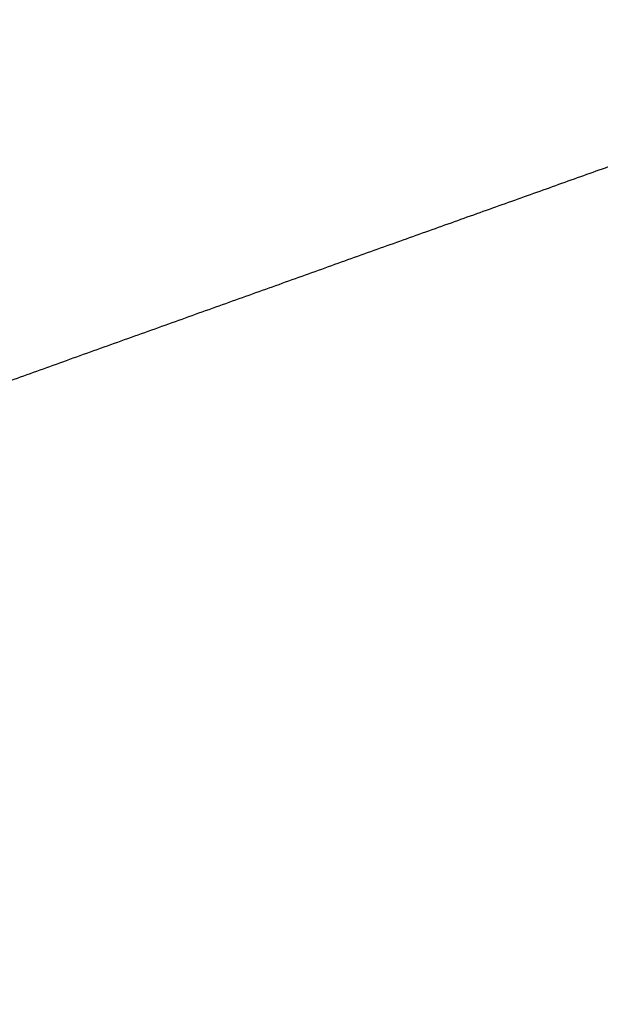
# Model space of a CAD drawing. Header units: millimetres. Extents: x 8 to 315, y 12 to 486.
# Tile 253 of 256: x 295 to 301, y 475 to 486. Entities that reach past the tile are written whole.
import ezdxf

# ---------------------------------------------------------------- set-up
doc = ezdxf.new("R2010")
doc.units = ezdxf.units.MM

msp = doc.modelspace()

# ---------------------------------------------------------------- linework, layer by layer
at = {"color": 7, "linetype": 'Continuous', "lineweight": 30}
msp.add_open_spline([(306.021, 485.995), (305.903, 485.954), (305.603, 485.848), (305.117, 485.675), (304.56, 485.478), (303.996, 485.278), (303.424, 485.075), (302.845, 484.869), (302.276, 484.666), (301.716, 484.467), (301.166, 484.271), (300.61, 484.072), (300.048, 483.872), (299.48, 483.669), (298.906, 483.464), (298.326, 483.256), (297.74, 483.046), (297.148, 482.835), (296.55, 482.62), (295.946, 482.404), (295.348, 482.19), (294.756, 481.978), (294.171, 481.768), (293.58, 481.556), (292.984, 481.342), (292.351, 481.115), (291.681, 480.875), (290.972, 480.62), (290.256, 480.364), (289.534, 480.105), (288.805, 479.843), (288.069, 479.579), (287.347, 479.321), (286.639, 479.068), (285.947, 478.82), (285.249, 478.57), (284.545, 478.318), (283.836, 478.065), (283.121, 477.81), (282.401, 477.553), (281.675, 477.295), (280.944, 477.034), (280.207, 476.773), (279.464, 476.509), (278.672, 476.228), (277.828, 475.93), (276.932, 475.613), (276.089, 475.316), (275.545, 475.125), (275.302, 475.039)], degree=3, knots=[0, 0, 0, 0, 0.011446, 0.02932, 0.047436, 0.065794, 0.084393, 0.103231, 0.122309, 0.140006, 0.157903, 0.175999, 0.194293, 0.212786, 0.231475, 0.250361, 0.269443, 0.28872, 0.308191, 0.327857, 0.347715, 0.366616, 0.385686, 0.404927, 0.424337, 0.443916, 0.466779, 0.489866, 0.513176, 0.536708, 0.560461, 0.584435, 0.608628, 0.630996, 0.653546, 0.676279, 0.699192, 0.722285, 0.745557, 0.769007, 0.792635, 0.816439, 0.840418, 0.864573, 0.888901, 0.917795, 0.946928, 0.976297, 1, 1, 1, 1], dxfattribs=at)

doc.saveas('drawing.dxf')
